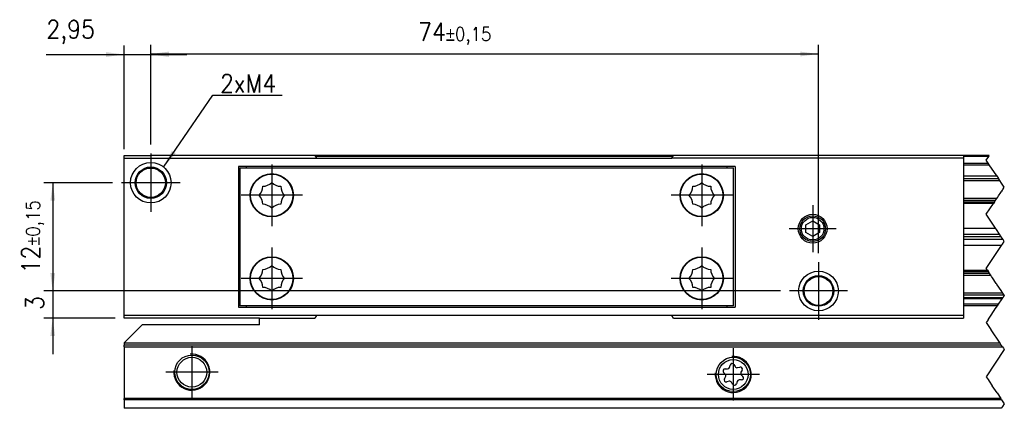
# Model space of a CAD drawing. Header units: millimetres. Extents: x -418 to 1850, y -684 to 1025.
# Tile 6 of 59: x -314 to -205, y 145 to 188. Entities that reach past the tile are written whole.
import ezdxf

# ---------------------------------------------------------------- set-up
doc = ezdxf.new("R2010")
doc.units = ezdxf.units.MM
doc.linetypes.add('DOT_CENTER', pattern=[14, 12, -1, 0, -1])
doc.layers.add('1', color=7, linetype='Continuous')
doc.styles.add('CONVERTER_12', font='txt.shx', dxfattribs={"width": 0.9})
doc.dimstyles.new('ME10_DIM_16', dxfattribs={"dimtxt": 2, "dimasz": 2, "dimexe": 1, "dimexo": 1, "dimgap": 1, "dimtad": 1, "dimdsep": 46, "dimtxsty": 'CONVERTER_12', "dimsah": 1, "dimcen": 0.09, "dimclrd": 2, "dimclre": 2, "dimclrt": 2, "dimadec": 0, "dimazin": 0, "dimtfac": 1, "dimtdec": 4, "dimtix": 1, "dimtmove": 0, "dimatfit": 3, "dimfxl": 1, "dimtolj": 1, "dimtzin": 0, "dimarcsym": 0})
doc.dimstyles.new('ME10_DIM_17', dxfattribs={"dimtxt": 2, "dimasz": 2, "dimexe": 1, "dimexo": 1, "dimgap": 1, "dimtad": 1, "dimdsep": 46, "dimtxsty": 'CONVERTER_12', "dimsah": 1, "dimcen": 0.09, "dimclrd": 2, "dimclre": 2, "dimclrt": 2, "dimadec": 0, "dimazin": 0, "dimtol": 1, "dimtp": 0.15, "dimtm": 0.15, "dimtfac": 0.75, "dimtdec": 0, "dimtix": 1, "dimtmove": 0, "dimatfit": 3, "dimfxl": 1, "dimtolj": 1, "dimtzin": 0, "dimarcsym": 0})
doc.dimstyles.new('ME10_DIM_18', dxfattribs={"dimtxt": 2, "dimasz": 2, "dimexe": 1, "dimexo": 1, "dimgap": 1, "dimtad": 1, "dimdsep": 46, "dimtxsty": 'CONVERTER_12', "dimsah": 1, "dimcen": 0.09, "dimclrd": 2, "dimclre": 2, "dimclrt": 2, "dimadec": 0, "dimazin": 0, "dimtol": 1, "dimtp": 0.15, "dimtm": 0.15, "dimtfac": 0.75, "dimtdec": 0, "dimtix": 1, "dimtmove": 0, "dimatfit": 3, "dimfxl": 1, "dimtolj": 1, "dimtzin": 0, "dimarcsym": 0})
doc.dimstyles.new('ME10_DIM_19', dxfattribs={"dimtxt": 2, "dimasz": 2, "dimexe": 1, "dimexo": 1, "dimgap": 1, "dimtad": 1, "dimdsep": 46, "dimtxsty": 'CONVERTER_12', "dimsah": 1, "dimcen": 0.09, "dimclrd": 2, "dimclre": 2, "dimclrt": 2, "dimadec": 0, "dimazin": 0, "dimtfac": 1, "dimtdec": 4, "dimtix": 1, "dimtmove": 0, "dimatfit": 3, "dimfxl": 1, "dimtolj": 1, "dimtzin": 0, "dimarcsym": 0})
doc.dimstyles.get("Standard").update_dxf_attribs({"dimtxt": 0.18, "dimasz": 0.18, "dimexe": 0.18, "dimexo": 0.0625, "dimgap": 0.09, "dimtad": 0, "dimtih": 1, "dimtoh": 1, "dimdec": 4, "dimzin": 0, "dimdsep": 46, "dimtxsty": 'Standard', "dimcen": 0.09, "dimadec": 0, "dimazin": 0, "dimtfac": 1, "dimtdec": 4, "dimtofl": 0, "dimtmove": 0, "dimatfit": 3, "dimfxl": 1, "dimtolj": 1, "dimtzin": 0, "dimarcsym": 0})

# ---------------------------------------------------------------- blocks, each defined once
blk = doc.blocks.new('REGLA_SV2-1140__7', base_point=(-299.887500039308, 154.7866984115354))
at = {"color": 7, "linetype": 'Continuous'}
for p, q in [((-294.1598920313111, 172.7866984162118), (-299.887500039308, 172.7866984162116)), ((-285.6151080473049, 172.7866984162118), (-294.1598920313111, 172.7866984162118)), ((-281.760705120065, 172.7866984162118), (-285.6151080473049, 172.7866984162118)), ((-242.0142949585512, 172.7866984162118), (-281.760705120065, 172.7866984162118)), ((-238.1598920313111, 172.7866984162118), (-242.0142949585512, 172.7866984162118)), ((-229.6151080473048, 172.7866984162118), (-238.1598920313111, 172.7866984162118)), ((-209.887500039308, 172.7866984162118), (-229.6151080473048, 172.7866984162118)), ((-207.0171536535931, 172.7866984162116), (-209.887500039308, 172.7866984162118)), ((-209.887500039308, 170.2446438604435), (-205.9891173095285, 170.2446438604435)), ((-206.3285706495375, 167.819572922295), (-209.887500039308, 167.819572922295)), ((-209.887500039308, 164.7363604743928), (-206.3169283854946, 164.7363604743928)), ((-209.887500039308, 164.0750356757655), (-205.8760451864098, 164.0750356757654)), ((-205.6838203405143, 163.7866984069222), (-209.887500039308, 163.7866984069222)), ((-205.4915954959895, 163.498361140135), (-209.887500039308, 163.498361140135)), ((-205.6502617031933, 162.8370363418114), (-209.887500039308, 162.8370363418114)), ((-209.887500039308, 159.7538239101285), (-206.9952373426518, 159.7538239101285)), ((-205.378523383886, 157.3287529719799), (-209.887500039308, 157.3287529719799)), ((-294.1598920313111, 154.7866984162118), (-299.887500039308, 154.7866984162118)), ((-287.8875000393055, 154.7866984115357), (-294.1598920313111, 154.7866984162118)), ((-287.8875000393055, 154.7866984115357), (-285.6151080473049, 154.7866984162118)), ((-285.6151080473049, 154.7866984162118), (-281.760705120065, 154.7866984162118)), ((-242.0142949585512, 154.7866984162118), (-238.1598920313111, 154.7866984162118)), ((-238.1598920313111, 154.7866984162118), (-229.6151080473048, 154.7866984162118)), ((-229.6151080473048, 154.7866984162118), (-209.887500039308, 154.7866984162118))]:
    blk.add_line(p, q, dxfattribs=at)
at = {"color": 3, "linetype": 'Continuous'}
for p, q in [((-242.0720299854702, 172.6866984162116), (-281.7029700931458, 172.6866984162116)), ((-207.0838203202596, 172.6866984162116), (-209.887500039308, 172.6866984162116)), ((-209.887500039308, 171.9665391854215), (-207.1370475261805, 171.9665391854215)), ((-209.887500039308, 171.7820155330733), (-207.0140317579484, 171.7820155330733)), ((-209.887500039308, 170.5291675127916), (-206.1787997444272, 170.5291675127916)), ((-209.887500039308, 170.0446438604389), (-205.8557839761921, 170.0446438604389)), ((-206.1952373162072, 168.0195729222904), (-209.887500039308, 168.0195729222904)), ((-209.887500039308, 167.6736949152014), (-206.425822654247, 167.6736949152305)), ((-206.5569133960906, 167.4770588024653), (-209.887500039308, 167.4770588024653)), ((-209.887500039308, 160.0963380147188), (-207.2235800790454, 160.0963380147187)), ((-207.0924893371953, 159.8997019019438), (-209.887500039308, 159.8997019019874)), ((-209.887500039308, 159.553823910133), (-206.8619040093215, 159.553823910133)), ((-205.5118567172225, 157.5287529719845), (-209.887500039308, 157.5287529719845)), ((-205.5121330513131, 157.0442293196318), (-209.887500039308, 157.0442293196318))]:
    blk.add_line(p, q, dxfattribs=at)
at = {"color": 2, "linetype": 'DOT_CENTER'}
for p, q in [((-207.3504870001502, 172.286698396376), (-207.0838203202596, 172.6866984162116)), ((-207.0838203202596, 172.6866984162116), (-207.0171536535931, 172.7866984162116)), ((-207.1370475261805, 171.9665391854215), (-207.3504870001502, 172.286698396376)), ((-207.0140317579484, 171.7820155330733), (-207.1370475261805, 171.9665391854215)), ((-206.1787997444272, 170.5291675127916), (-207.0140317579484, 171.7820155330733)), ((-206.1787997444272, 170.5291675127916), (-205.9891173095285, 170.2446438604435)), ((-205.8557839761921, 170.0446438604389), (-205.9891173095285, 170.2446438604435)), ((-205.6514823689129, 169.73819144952), (-205.8557839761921, 170.0446438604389)), ((-205.3504870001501, 169.286698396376), (-205.6514823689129, 169.73819144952)), ((-205.4710142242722, 169.105907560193), (-205.3504870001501, 169.286698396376)), ((-206.1952373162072, 168.0195729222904), (-206.0856090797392, 168.1840152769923)), ((-206.0856090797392, 168.1840152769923), (-205.9888535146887, 168.3291486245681)), ((-205.9888535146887, 168.3291486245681), (-205.9092076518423, 168.4486174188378)), ((-205.9092076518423, 168.4486174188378), (-205.8146359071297, 168.5904750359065)), ((-205.8146359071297, 168.5904750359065), (-205.6985127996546, 168.7646596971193)), ((-205.5737299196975, 168.951834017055), (-205.6985127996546, 168.7646596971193)), ((-205.5171324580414, 169.0367302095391), (-205.5737299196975, 168.951834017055)), ((-205.4942814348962, 169.0710067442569), (-205.5171324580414, 169.0367302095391)), ((-205.4942814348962, 169.0710067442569), (-205.4710142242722, 169.105907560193)), ((-207.3504870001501, 166.286698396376), (-206.5569133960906, 167.4770588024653)), ((-206.425822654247, 167.6736949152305), (-206.5569133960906, 167.4770588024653)), ((-206.425822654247, 167.6736949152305), (-206.3285706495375, 167.819572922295)), ((-206.3285706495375, 167.819572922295), (-206.2798986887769, 167.8925808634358)), ((-206.2798986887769, 167.8925808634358), (-206.1952373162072, 168.0195729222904)), ((-206.3169283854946, 164.7363604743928), (-207.3504870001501, 166.286698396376)), ((-206.2180113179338, 164.5879848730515), (-206.3169283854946, 164.7363604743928)), ((-205.8760451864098, 164.0750356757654), (-206.2180113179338, 164.5879848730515)), ((-205.6838203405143, 163.7866984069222), (-205.8760451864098, 164.0750356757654)), ((-205.4915954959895, 163.498361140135), (-205.6838203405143, 163.7866984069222)), ((-207.3504870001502, 160.286698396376), (-205.6502617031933, 162.8370363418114)), ((-205.6502617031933, 162.8370363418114), (-205.5513446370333, 162.9854119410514)), ((-205.5513446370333, 162.9854119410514), (-205.3504870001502, 163.286698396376)), ((-205.3504870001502, 163.286698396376), (-205.4915954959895, 163.498361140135)), ((-207.2235800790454, 160.0963380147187), (-207.3504870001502, 160.286698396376)), ((-207.2235800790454, 160.0963380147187), (-207.0924893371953, 159.8997019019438)), ((-206.9952373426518, 159.7538239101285), (-207.0924893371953, 159.8997019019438)), ((-206.9465653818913, 159.6808159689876), (-206.9952373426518, 159.7538239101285)), ((-206.8619040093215, 159.553823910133), (-206.9465653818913, 159.6808159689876)), ((-206.7562136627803, 159.3952883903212), (-206.8619040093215, 159.553823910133)), ((-206.655520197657, 159.2442481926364), (-206.7562136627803, 159.3952883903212)), ((-206.2403966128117, 158.6215628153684), (-206.655520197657, 159.2442481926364)), ((-206.1837991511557, 158.5366666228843), (-206.2403966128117, 158.6215628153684)), ((-206.1609481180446, 158.5023900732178), (-206.1837991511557, 158.5366666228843)), ((-206.1376809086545, 158.4674892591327), (-206.1609481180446, 158.5023900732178)), ((-205.7161583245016, 157.8352053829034), (-206.1376809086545, 158.4674892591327)), ((-205.5118567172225, 157.5287529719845), (-205.7161583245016, 157.8352053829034)), ((-205.3504870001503, 157.2866983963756), (-205.5121330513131, 157.0442293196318)), ((-205.378523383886, 157.3287529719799), (-205.5118567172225, 157.5287529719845)), ((-205.378523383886, 157.3287529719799), (-205.3504870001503, 157.2866983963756)), ((-206.3473650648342, 155.7913812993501), (-206.1140349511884, 156.1413764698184)), ((-206.1140349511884, 156.1413764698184), (-205.9922288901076, 156.3240855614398)), ((-205.9922288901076, 156.3240855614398), (-205.6012067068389, 156.9106188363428)), ((-205.6012067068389, 156.9106188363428), (-205.5896794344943, 156.9279097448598)), ((-205.5896794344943, 156.9279097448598), (-205.5121330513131, 157.0442293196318)), ((-206.9504869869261, 154.8866984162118), (-206.8838203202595, 154.9866984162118)), ((-206.8838203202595, 154.9866984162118), (-206.4703808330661, 155.606857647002)), ((-206.4703808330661, 155.606857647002), (-206.3473650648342, 155.7913812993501)), ((-207.0171536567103, 154.7866984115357), (-206.9504869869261, 154.8866984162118))]:
    blk.add_line(p, q, dxfattribs=at)
blk = doc.blocks.new('SOPORTE_SV2__8', base_point=(-302.8875000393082, 144.78669839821))
at = {"color": 7, "linetype": 'Continuous'}
for p, q in [((-236.0875000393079, 156.136698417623), (-287.8875000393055, 156.1413764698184)), ((-235.362500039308, 156.1366984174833), (-236.0875000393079, 156.136698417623)), ((-205.5896794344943, 156.9279097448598), (-209.887500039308, 156.9279097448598)), ((-301.4594021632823, 153.4647963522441), (-300.8875000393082, 154.0366984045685)), ((-287.8875000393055, 154.0366984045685), (-300.8875000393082, 154.0366984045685)), ((-287.8875000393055, 154.0366984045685), (-287.8875000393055, 154.7866984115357)), ((-287.8875000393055, 154.7866984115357), (-285.6151080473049, 154.7866984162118)), ((-285.6151080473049, 154.7866984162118), (-281.760705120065, 154.7866984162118)), ((-242.0142949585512, 154.7866984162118), (-238.1598920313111, 154.7866984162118)), ((-238.1598920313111, 154.7866984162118), (-229.6151080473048, 154.7866984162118)), ((-229.6151080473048, 154.7866984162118), (-209.887500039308, 154.7866984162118)), ((-301.4594021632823, 153.4647963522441), (-302.8875000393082, 152.0366984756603)), ((-302.8875000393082, 152.0366984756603), (-302.8875000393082, 151.9866984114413)), ((-302.8875000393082, 151.9866984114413), (-302.8875000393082, 151.7866983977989)), ((-302.8875000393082, 151.5866983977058), (-302.8875000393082, 151.7866983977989)), ((-205.6838203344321, 151.7866983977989), (-302.8875000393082, 151.7866983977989)), ((-302.8875000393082, 151.5866983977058), (-302.8875000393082, 145.8695411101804)), ((-235.806855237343, 149.3181897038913), (-235.7337456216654, 149.5710138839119)), ((-235.3093112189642, 149.6232165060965), (-235.1800977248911, 149.4007766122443)), ((-236.2739715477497, 148.5642922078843), (-236.4563611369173, 148.754011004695)), ((-236.291031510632, 149.1476727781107), (-236.0279317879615, 149.1502701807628)), ((-234.9249196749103, 149.291433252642), (-234.6632106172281, 149.3540609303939)), ((-234.4065856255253, 149.0136537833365), (-234.5359060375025, 148.7844686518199)), ((-234.5010217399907, 148.5090509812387), (-234.3186525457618, 148.3193533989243)), ((-236.3683932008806, 148.0597150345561), (-236.2390872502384, 148.2888745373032)), ((-235.8546517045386, 147.7827964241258), (-236.1101369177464, 147.7197044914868)), ((-235.4648801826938, 147.4487266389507), (-235.5986908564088, 147.6752982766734)), ((-234.9681867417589, 147.7551783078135), (-235.0412954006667, 147.5023739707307)), ((-234.4839821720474, 147.9256916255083), (-234.7471113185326, 147.9230939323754)), ((-302.8875000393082, 145.7281197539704), (-302.8875000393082, 145.8695411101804)), ((-302.8875000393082, 145.7281197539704), (-302.8875000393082, 144.845277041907)), ((-302.8875000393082, 144.845277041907), (-302.8875000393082, 144.7866984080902)), ((-205.6838203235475, 144.7866984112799), (-302.8875000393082, 144.7866984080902))]:
    blk.add_line(p, q, dxfattribs=at)
at = {"color": 3, "linetype": 'Continuous'}
for p, q in [((-205.6012067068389, 156.9106188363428), (-209.887500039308, 156.9106188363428)), ((-205.9922288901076, 156.3240855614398), (-209.887500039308, 156.3240855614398)), ((-206.1140349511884, 156.1413764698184), (-209.887500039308, 156.1413764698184)), ((-205.8171536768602, 151.9866984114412), (-302.8875000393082, 151.9866984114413)), ((-302.8875000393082, 151.5866983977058), (-205.5504870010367, 151.5866983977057)), ((-205.7390488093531, 145.8695411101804), (-302.8875000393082, 145.8695411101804)), ((-205.6447679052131, 145.7281197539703), (-302.8875000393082, 145.7281197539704)), ((-302.8875000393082, 144.845277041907), (-205.644767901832, 144.8452770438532))]:
    blk.add_line(p, q, dxfattribs=at)
at = {"color": 2, "linetype": 'DOT_CENTER'}
for p, q in [((-206.3473650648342, 155.7913812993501), (-206.1140349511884, 156.1413764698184)), ((-206.1140349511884, 156.1413764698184), (-205.9922288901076, 156.3240855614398)), ((-205.9922288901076, 156.3240855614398), (-205.6012067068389, 156.9106188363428)), ((-205.6012067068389, 156.9106188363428), (-205.5896794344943, 156.9279097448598)), ((-206.9504869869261, 154.8866984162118), (-206.8838203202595, 154.9866984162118)), ((-206.8838203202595, 154.9866984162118), (-206.4703808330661, 155.606857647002)), ((-206.4703808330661, 155.606857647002), (-206.3473650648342, 155.7913812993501)), ((-207.1504869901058, 154.5866984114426), (-207.3504870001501, 154.286698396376)), ((-207.3504870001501, 154.286698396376), (-206.8501806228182, 153.5362388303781)), ((-207.1504869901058, 154.5866984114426), (-207.0171536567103, 154.7866984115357)), ((-207.0171536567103, 154.7866984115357), (-206.9504869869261, 154.8866984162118)), ((-206.8501806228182, 153.5362388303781), (-206.8025523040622, 153.464796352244)), ((-205.8171536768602, 151.9866984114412), (-206.8025523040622, 153.464796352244)), ((-205.6838203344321, 151.7866983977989), (-205.8171536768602, 151.9866984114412)), ((-205.5504870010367, 151.5866983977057), (-205.6838203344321, 151.7866983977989)), ((-205.3504870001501, 151.286698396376), (-207.3504870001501, 148.286698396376)), ((-205.5504870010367, 151.5866983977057), (-205.4518982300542, 151.4388152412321)), ((-205.4518982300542, 151.4388152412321), (-205.3661932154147, 151.310257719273)), ((-205.3661932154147, 151.310257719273), (-205.3504870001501, 151.286698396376)), ((-207.3504870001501, 148.286698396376), (-207.1504870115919, 147.9866984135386)), ((-207.1504870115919, 147.9866984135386), (-207.0171536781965, 147.7866984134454)), ((-207.0171536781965, 147.7866984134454), (-206.6838203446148, 147.2866984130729)), ((-206.1504870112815, 146.4866984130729), (-206.6838203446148, 147.2866984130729)), ((-206.1504870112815, 146.4866984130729), (-205.7390488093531, 145.8695411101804)), ((-205.6447679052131, 145.7281197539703), (-205.7390488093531, 145.8695411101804)), ((-205.6447679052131, 145.7281197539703), (-205.3504870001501, 145.286698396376)), ((-205.3504870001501, 145.286698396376), (-205.5504869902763, 144.9866984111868)), ((-205.6838203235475, 144.7866984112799), (-205.644767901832, 144.8452770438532)), ((-205.5504869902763, 144.9866984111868), (-205.644767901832, 144.8452770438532))]:
    blk.add_line(p, q, dxfattribs=at)
at = {"color": 7, "linetype": 'Continuous'}
for centre, radius in [((-295.3875000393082, 148.7866983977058), 1.900000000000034), ((-295.3875000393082, 148.7866983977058), 1.650000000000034), ((-235.387500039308, 148.5366983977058), 1.900000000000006), ((-235.387500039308, 148.5366983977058), 1.650000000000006)]:
    blk.add_circle(centre, radius, dxfattribs=at)
for centre, radius, start, end in [((-235.5103736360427, 149.5064210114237), 0.2325237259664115, 30.15194956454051, 163.8716234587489), ((-236.2887360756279, 148.915160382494), 0.2325237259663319, 90.5656234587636, 223.8716234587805), ((-236.4415966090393, 148.4031428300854), 0.232523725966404, 330.5656234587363, 43.87162345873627), ((-236.0302272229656, 149.3827825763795), 0.2325237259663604, 270.5656234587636, 343.8716234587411), ((-234.9790353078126, 149.5175721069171), 0.2325237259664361, 210.151949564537, 283.4579495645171), ((-234.6090949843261, 149.1279220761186), 0.2325237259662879, 330.5656234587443, 103.4579495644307), ((-234.3333966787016, 148.6702003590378), 0.2325237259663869, 150.565623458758, 223.8716234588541), ((-236.1658838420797, 147.9454467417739), 0.2325237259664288, 150.5656234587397, 283.8716234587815), ((-235.7989047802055, 147.5570541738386), 0.2325237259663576, 30.56562345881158, 103.8716234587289), ((-235.2646662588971, 147.5669707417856), 0.2325237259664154, 210.5656234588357, 343.8706234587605), ((-234.7448158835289, 147.6905815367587), 0.232523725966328, 90.56562345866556, 163.8706234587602), ((-234.4862776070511, 148.158204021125), 0.232523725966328, 270.5656234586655, 43.8716234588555)]:
    blk.add_arc(centre, radius, start, end, dxfattribs=at)
at = {"layer": '1', "color": 2, "linetype": 'DOT_CENTER'}
for p, q in [((-295.3875000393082, 151.6866983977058), (-295.3875000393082, 145.8866983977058)), ((-235.387500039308, 151.4366983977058), (-235.387500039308, 145.6366983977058)), ((-292.4875000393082, 148.7866983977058), (-298.2875000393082, 148.7866983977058)), ((-232.487500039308, 148.5366983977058), (-238.2875000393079, 148.5366983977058))]:
    blk.add_line(p, q, dxfattribs=at)
at = {"layer": '1', "color": 30, "linetype": 'Continuous'}
for centre, radius, start, end in [((-295.3875000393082, 148.7866983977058), 2.000000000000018, 175.0000000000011, 94.99999999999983), ((-235.387500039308, 148.5366983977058), 1.999999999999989, 175.000000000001, 94.999999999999)]:
    blk.add_arc(centre, radius, start, end, dxfattribs=at)
blk = doc.blocks.new('CABEZA_RANURADA_REGLA_SV2__9', base_point=(-302.887500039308, 154.7866984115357))
at = {"color": 7, "linetype": 'Continuous'}
for p, q in [((-302.887500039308, 172.4866984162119), (-302.887500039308, 172.7866984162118)), ((-302.887500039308, 172.7866984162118), (-299.887500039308, 172.7866984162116)), ((-302.887500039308, 155.0866984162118), (-302.887500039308, 172.4866984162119)), ((-302.887500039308, 172.4866984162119), (-281.5875000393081, 172.4866984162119)), ((-294.1598920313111, 172.7866984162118), (-299.887500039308, 172.7866984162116)), ((-285.6151080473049, 172.7866984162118), (-294.1598920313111, 172.7866984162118)), ((-281.760705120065, 172.7866984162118), (-285.6151080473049, 172.7866984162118)), ((-281.760705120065, 172.7866984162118), (-281.5875000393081, 172.4866984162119)), ((-281.5875000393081, 172.4866984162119), (-242.1875000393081, 172.4866984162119)), ((-242.1875000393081, 172.4866984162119), (-242.0142949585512, 172.7866984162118)), ((-209.887500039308, 172.4866984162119), (-242.1875000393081, 172.4866984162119)), ((-238.1598920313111, 172.7866984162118), (-242.0142949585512, 172.7866984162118)), ((-229.6151080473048, 172.7866984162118), (-238.1598920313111, 172.7866984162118)), ((-209.887500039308, 172.7866984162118), (-229.6151080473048, 172.7866984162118)), ((-209.887500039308, 172.7866984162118), (-209.887500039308, 172.4866984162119)), ((-209.887500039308, 172.4866984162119), (-209.887500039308, 155.0866984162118)), ((-290.237500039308, 171.5866984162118), (-290.237500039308, 155.9866984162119)), ((-289.3375000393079, 171.5866984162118), (-290.237500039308, 171.5866984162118)), ((-290.0625000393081, 171.4366984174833), (-290.0625000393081, 156.1366984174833)), ((-290.0625000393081, 171.4366984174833), (-289.3375000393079, 171.4366984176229)), ((-289.3375000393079, 171.4366984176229), (-289.3375000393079, 171.5866984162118)), ((-236.0875000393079, 171.5866984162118), (-289.3375000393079, 171.5866984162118)), ((-289.3375000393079, 171.4366984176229), (-236.0875000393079, 171.4366984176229)), ((-235.1875000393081, 171.5866984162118), (-236.0875000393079, 171.5866984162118)), ((-236.0875000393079, 171.5866984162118), (-236.0875000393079, 171.4366984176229)), ((-236.0875000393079, 171.4366984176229), (-235.362500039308, 171.4366984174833)), ((-235.362500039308, 156.1366984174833), (-235.362500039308, 171.4366984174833)), ((-235.1875000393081, 171.5866984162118), (-235.1875000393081, 155.9866984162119)), ((-227.3375000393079, 165.1197111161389), (-226.5875000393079, 165.5527238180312)), ((-227.3375000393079, 164.2536857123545), (-227.3375000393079, 165.1197111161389)), ((-226.5875000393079, 165.5527238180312), (-225.8375000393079, 165.1197111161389)), ((-225.8375000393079, 165.1197111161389), (-225.8375000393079, 164.2536857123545)), ((-226.5875000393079, 163.8206730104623), (-227.3375000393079, 164.2536857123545)), ((-225.8375000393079, 164.2536857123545), (-226.5875000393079, 163.8206730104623)), ((-289.3375000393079, 156.1366984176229), (-290.0625000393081, 156.1366984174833)), ((-287.8875000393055, 156.1413764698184), (-289.3375000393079, 156.1366984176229)), ((-289.3375000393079, 155.9866984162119), (-289.3375000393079, 156.1366984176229)), ((-236.0875000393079, 156.136698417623), (-287.8875000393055, 156.1413764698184)), ((-236.0875000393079, 156.136698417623), (-236.0875000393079, 155.9866984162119)), ((-235.362500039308, 156.1366984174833), (-236.0875000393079, 156.136698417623)), ((-302.887500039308, 154.7866984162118), (-302.887500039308, 155.0866984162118)), ((-281.5875000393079, 155.0866984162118), (-302.887500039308, 155.0866984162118)), ((-290.237500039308, 155.9866984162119), (-289.3375000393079, 155.9866984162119)), ((-289.3375000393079, 155.9866984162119), (-236.0875000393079, 155.9866984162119)), ((-281.5875000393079, 155.0866984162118), (-281.760705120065, 154.7866984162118)), ((-242.1875000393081, 155.0866984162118), (-281.5875000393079, 155.0866984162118)), ((-242.0142949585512, 154.7866984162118), (-242.1875000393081, 155.0866984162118)), ((-209.887500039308, 155.0866984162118), (-242.1875000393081, 155.0866984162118)), ((-236.0875000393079, 155.9866984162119), (-235.1875000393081, 155.9866984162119)), ((-209.887500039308, 155.0866984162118), (-209.887500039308, 154.7866984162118)), ((-299.887500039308, 154.7866984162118), (-302.887500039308, 154.7866984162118)), ((-294.1598920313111, 154.7866984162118), (-299.887500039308, 154.7866984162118)), ((-287.8875000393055, 154.7866984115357), (-294.1598920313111, 154.7866984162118)), ((-287.8875000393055, 154.7866984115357), (-285.6151080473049, 154.7866984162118)), ((-285.6151080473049, 154.7866984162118), (-281.760705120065, 154.7866984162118)), ((-242.0142949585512, 154.7866984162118), (-238.1598920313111, 154.7866984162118)), ((-238.1598920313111, 154.7866984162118), (-229.6151080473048, 154.7866984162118)), ((-229.6151080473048, 154.7866984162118), (-209.887500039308, 154.7866984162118))]:
    blk.add_line(p, q, dxfattribs=at)
for centre, radius in [((-299.940792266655, 169.7866984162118), 2.244125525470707), ((-299.940792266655, 169.7866984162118), 1.737580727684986), ((-299.940792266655, 169.7866984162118), 1.625), ((-286.537500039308, 168.3866984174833), 2.399999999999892), ((-286.537500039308, 168.3866984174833), 2.350000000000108), ((-238.887500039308, 168.3866984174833), 2.399999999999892), ((-238.887500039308, 168.3866984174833), 2.349999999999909), ((-226.5875000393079, 164.6866984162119), 1.599999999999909), ((-226.5875000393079, 164.6866984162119), 1.42499999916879), ((-226.5875000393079, 164.6866984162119), 1.249999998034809), ((-286.537500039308, 159.1866984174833), 2.399999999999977), ((-286.537500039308, 159.1866984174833), 2.349999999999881), ((-238.887500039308, 159.1866984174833), 2.400000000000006), ((-238.887500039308, 159.1866984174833), 2.349999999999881), ((-225.9407922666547, 157.7866984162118), 2.201111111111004), ((-225.9407922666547, 157.7866984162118), 1.695555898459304), ((-225.9407922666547, 157.7866984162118), 1.600000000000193)]:
    blk.add_circle(centre, radius, dxfattribs=at)
for centre, radius, start, end in [((-289.0333540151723, 169.4205149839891), 1.499999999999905, 316.4323114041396, 358.5676885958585), ((-287.5713166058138, 170.8825523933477), 1.500000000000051, 271.4323114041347, 313.5676885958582), ((-285.503683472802, 170.8825523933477), 1.500000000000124, 226.4323114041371, 268.5676885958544), ((-284.0416460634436, 169.4205149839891), 1.49999999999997, 181.4323114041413, 223.5676885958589), ((-241.3833540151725, 169.4205149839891), 1.499999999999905, 316.4323114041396, 358.5676885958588), ((-239.9213166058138, 170.8825523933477), 1.500000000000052, 271.4323114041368, 313.5676885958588), ((-237.8536834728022, 170.8825523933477), 1.499999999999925, 226.4323114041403, 268.5676885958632), ((-236.3916460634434, 169.4205149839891), 1.500000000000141, 181.4323114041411, 223.5676885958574), ((-289.0333540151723, 167.3528818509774), 1.499999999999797, 1.43231140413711, 43.56768859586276), ((-284.0416460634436, 167.3528818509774), 1.500000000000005, 136.4323114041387, 178.567688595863), ((-241.3833540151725, 167.3528818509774), 1.500000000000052, 1.43231140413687, 43.56768859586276), ((-236.3916460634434, 167.3528818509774), 1.500000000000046, 136.4323114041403, 178.5676885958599), ((-287.5713166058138, 165.8908444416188), 1.499999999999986, 46.43231140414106, 88.56768859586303), ((-285.503683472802, 165.8908444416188), 1.499999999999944, 91.43231140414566, 133.5676885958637), ((-239.9213166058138, 165.8908444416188), 1.499999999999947, 46.43231140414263, 88.56768859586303), ((-237.8536834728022, 165.8908444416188), 1.500000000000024, 91.43231140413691, 133.5676885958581), ((-287.5713166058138, 161.6825523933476), 1.499999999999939, 271.432311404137, 313.5676885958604), ((-285.503683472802, 161.6825523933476), 1.500000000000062, 226.4323114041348, 268.5676885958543), ((-239.9213166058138, 161.6825523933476), 1.500000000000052, 271.4323114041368, 313.5676885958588), ((-237.8536834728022, 161.6825523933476), 1.499999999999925, 226.4323114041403, 268.567688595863), ((-289.0333540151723, 160.2205149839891), 1.500000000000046, 316.4323114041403, 358.5676885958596), ((-284.0416460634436, 160.2205149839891), 1.499999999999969, 181.4323114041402, 223.5676885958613), ((-241.3833540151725, 160.2205149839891), 1.499999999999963, 316.4323114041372, 358.5676885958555), ((-236.3916460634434, 160.2205149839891), 1.50000000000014, 181.4323114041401, 223.5676885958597), ((-289.0333540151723, 158.1528818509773), 1.499999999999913, 1.43231140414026, 43.56768859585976), ((-284.0416460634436, 158.1528818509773), 1.500000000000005, 136.4323114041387, 178.5676885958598), ((-241.3833540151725, 158.1528818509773), 1.500000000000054, 1.43231140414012, 43.56768859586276), ((-236.3916460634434, 158.1528818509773), 1.500000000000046, 136.4323114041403, 178.5676885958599), ((-287.5713166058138, 156.6908444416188), 1.499999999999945, 46.43231140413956, 88.56768859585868), ((-285.503683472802, 156.6908444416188), 1.499999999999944, 91.43231140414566, 133.5676885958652), ((-239.9213166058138, 156.6908444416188), 1.499999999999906, 46.43231140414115, 88.56768859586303), ((-237.8536834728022, 156.6908444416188), 1.499999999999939, 91.43231140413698, 133.5676885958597)]:
    blk.add_arc(centre, radius, start, end, dxfattribs=at)
at = {"layer": '1', "color": 2, "linetype": 'DOT_CENTER'}
for p, q in [((-299.940792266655, 173.0308239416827), (-299.940792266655, 166.5425728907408)), ((-286.537500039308, 171.7866984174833), (-286.537500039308, 164.9866984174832)), ((-238.887500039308, 171.7866984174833), (-238.887500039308, 164.9866984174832)), ((-296.696666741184, 169.7866984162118), (-303.1849177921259, 169.7866984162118)), ((-283.137500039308, 168.3866984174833), (-289.9375000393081, 168.3866984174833)), ((-235.4875000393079, 168.3866984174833), (-242.287500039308, 168.3866984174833)), ((-226.5875000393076, 167.28669841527), (-226.5875000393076, 162.0866984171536)), ((-223.9875000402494, 164.6866984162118), (-229.1875000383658, 164.6866984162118)), ((-286.537500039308, 162.5866984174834), (-286.537500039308, 155.7866984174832)), ((-238.887500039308, 162.5866984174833), (-238.887500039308, 155.7866984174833)), ((-225.9407922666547, 160.9878095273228), (-225.9407922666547, 154.5855873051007)), ((-283.137500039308, 159.1866984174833), (-289.9375000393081, 159.1866984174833)), ((-235.487500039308, 159.1866984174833), (-242.2875000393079, 159.1866984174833)), ((-222.7396811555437, 157.7866984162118), (-229.1419033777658, 157.7866984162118))]:
    blk.add_line(p, q, dxfattribs=at)
blk = doc.blocks.new('REGLA_SV2-1140mm__10', base_point=(-302.8875000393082, 144.78669839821))
for name, p in [('CABEZA_RANURADA_REGLA_SV2__9', (-302.887500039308, 154.7866984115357)), ('REGLA_SV2-1140__7', (-299.887500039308, 154.7866984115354)), ('SOPORTE_SV2__8', (-302.8875000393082, 144.78669839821))]:
    blk.add_blockref(name, p)
blk = doc.blocks.new('*D82')
at = {"layer": '1', "color": 2, "linetype": 'Continuous'}
for p, q in [((-310.8100876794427, 161.7866984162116), (-310.8100876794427, 157.7866984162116)), ((-230.1419033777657, 157.7866984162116), (-311.8100876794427, 157.7866984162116)), ((-310.8100876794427, 157.7866984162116), (-310.8100876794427, 154.7866984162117)), ((-303.8875000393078, 154.7866984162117), (-311.8100876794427, 154.7866984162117)), ((-310.8100876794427, 154.7866984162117), (-310.8100876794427, 150.7866984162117))]:
    blk.add_line(p, q, dxfattribs=at)
at = {"layer": '1', "color": 2}
for points in [[(-311.0733926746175, 159.7866984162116), (-310.5467826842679, 159.7866984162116), (-310.8100876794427, 157.7866984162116)], [(-310.5467826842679, 152.7866984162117), (-311.0733926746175, 152.7866984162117), (-310.8100876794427, 154.7866984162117)]]:
    blk.add_solid(points, dxfattribs=at)
at = {"layer": '1', "color": 2, "insert": (-311.8100876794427, 155.6866984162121), "char_height": 2, "attachment_point": 7, "rotation": 90, "line_spacing_factor": 0.60024009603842, "style": 'CONVERTER_12'}
blk.add_mtext('3', dxfattribs=at)
blk = doc.blocks.new('*D83')
at = {"layer": '1', "color": 2, "linetype": 'Continuous'}
for p, q in [((-304.1849177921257, 169.7866984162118), (-311.7988574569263, 169.7866984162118)), ((-310.7988574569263, 169.7866984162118), (-310.7988574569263, 157.7866984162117)), ((-230.1419033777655, 157.7866984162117), (-311.7988574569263, 157.7866984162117))]:
    blk.add_line(p, q, dxfattribs=at)
at = {"layer": '1', "color": 2}
for points in [[(-310.5355524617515, 167.7866984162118), (-311.0621624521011, 167.7866984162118), (-310.7988574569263, 169.7866984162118)], [(-311.0621624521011, 159.7866984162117), (-310.5355524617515, 159.7866984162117), (-310.7988574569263, 157.7866984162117)]]:
    blk.add_solid(points, dxfattribs=at)
at = {"layer": '1', "color": 2, "insert": (-311.7988574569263, 159.724198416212), "char_height": 2, "attachment_point": 7, "rotation": 90, "line_spacing_factor": 0.60024009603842, "style": 'CONVERTER_12'}
blk.add_mtext('\\C2;12\\C2;\\H1.5;{\\Fgdt;`}0,15', dxfattribs=at)
blk = doc.blocks.new('*D84')
at = {"layer": '1', "color": 2, "linetype": 'Continuous'}
for p, q in [((-299.9407922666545, 174.030823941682), (-299.9407922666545, 185.0460381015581)), ((-225.9407922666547, 161.9878095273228), (-225.9407922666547, 185.0460381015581)), ((-299.9407922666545, 184.0460381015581), (-225.9407922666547, 184.0460381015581))]:
    blk.add_line(p, q, dxfattribs=at)
at = {"layer": '1', "color": 2}
for points in [[(-297.9407922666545, 184.3093430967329), (-297.9407922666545, 183.7827331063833), (-299.9407922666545, 184.0460381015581)], [(-227.9407922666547, 183.7827331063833), (-227.9407922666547, 184.3093430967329), (-225.9407922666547, 184.0460381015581)]]:
    blk.add_solid(points, dxfattribs=at)
at = {"layer": '1', "color": 2, "insert": (-270.3134752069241, 185.0460381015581), "char_height": 2, "attachment_point": 7, "rotation": 0.00013888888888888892, "line_spacing_factor": 0.60024009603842, "style": 'CONVERTER_12'}
blk.add_mtext('\\C2;74\\C2;\\H1.5;{\\Fgdt;`}0,15', dxfattribs=at)
blk = doc.blocks.new('*D85')
at = {"layer": '1', "color": 2, "linetype": 'Continuous'}
for p, q in [((-302.8875000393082, 173.4866984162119), (-302.8875000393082, 184.9864910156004)), ((-299.940792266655, 174.0308239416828), (-299.940792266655, 184.9864910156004)), ((-311.5207771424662, 183.9864910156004), (-302.8875000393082, 183.9864910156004)), ((-302.8875000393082, 183.9864910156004), (-299.940792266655, 183.9864910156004)), ((-299.940792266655, 183.9864910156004), (-295.940792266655, 183.9864910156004))]:
    blk.add_line(p, q, dxfattribs=at)
at = {"layer": '1', "color": 2}
for points in [[(-304.8875000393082, 183.7231860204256), (-304.8875000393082, 184.2497960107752), (-302.8875000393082, 183.9864910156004)], [(-297.940792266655, 184.2497960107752), (-297.940792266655, 183.7231860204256), (-299.940792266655, 183.9864910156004)]]:
    blk.add_solid(points, dxfattribs=at)
at = {"layer": '1', "color": 2, "insert": (-311.5207771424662, 185.1864910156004), "char_height": 2, "attachment_point": 7, "rotation": 0.00013888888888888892, "line_spacing_factor": 0.60024009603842, "style": 'CONVERTER_12'}
blk.add_mtext('2,95', dxfattribs=at)
blk = doc.blocks.new('Bottom1', base_point=(-215.3875000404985, 158.786698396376))
at = {"layer": '1', "color": 2}
blk.add_solid([(-297.6069787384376, 173.321926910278), (-297.1721714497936, 173.0248398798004), (-298.5178751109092, 171.5220387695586)], dxfattribs=at)
blk.add_blockref('REGLA_SV2-1140mm__10', (-302.8875000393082, 144.78669839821))
at = {"layer": '1', "color": 2, "style": 'CONVERTER_12', "width": 0.9}
blk.add_text('2xM4', height=2, dxfattribs=at).set_placement((-292.2745024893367, 179.7915030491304))
at = {"layer": '1'}
for base, p1, p2, dimstyle, picture, middle in [((-302.8875000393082, 183.9864910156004), (-299.940792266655, 173.0308239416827), (-302.887500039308, 172.4866984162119), 'ME10_DIM_19', '*D85', (-308.7707771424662, 186.0864910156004)), ((-299.9407922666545, 184.0460381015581), (-225.9407922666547, 160.9878095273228), (-299.940792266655, 173.0308239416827), 'ME10_DIM_18', '*D84', (-265.9509752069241, 186.0460381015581))]:
    dim = blk.add_linear_dim(base=base, p1=p1, p2=p2, dimstyle=dimstyle, dxfattribs=at)
    dim.commit()
    dim.dimension.update_dxf_attribs({"geometry": picture, "text_midpoint": middle, "text_rotation": 0.00013888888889})
for base, p1, p2, dimstyle, picture, middle in [((-310.7988574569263, 169.7866984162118), (-229.1419033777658, 157.7866984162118), (-303.1849177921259, 169.7866984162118), 'ME10_DIM_17', '*D83', (-312.7988574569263, 163.786698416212)), ((-310.8100876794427, 157.7866984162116), (-302.887500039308, 154.7866984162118), (-229.1419033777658, 157.7866984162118), 'ME10_DIM_16', '*D82', (-312.8100876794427, 156.2866984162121))]:
    dim = blk.add_linear_dim(base=base, p1=p1, p2=p2, angle=90, dimstyle=dimstyle, dxfattribs=at)
    dim.commit()
    dim.dimension.update_dxf_attribs({"geometry": picture, "text_midpoint": middle, "text_rotation": 90})
at = {"layer": '1', "color": 2, "linetype": 'Continuous', "has_arrowhead": 0}
blk.add_leader([(-298.5178751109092, 171.5220387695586), (-293.082661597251, 179.476847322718), (-285.382661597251, 179.476847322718)], dimstyle='Standard', dxfattribs=at)

msp = doc.modelspace()

# ---------------------------------------------------------------- block references
msp.add_blockref('Bottom1', (-215.3875000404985, 158.786698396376))

doc.saveas('drawing.dxf')
